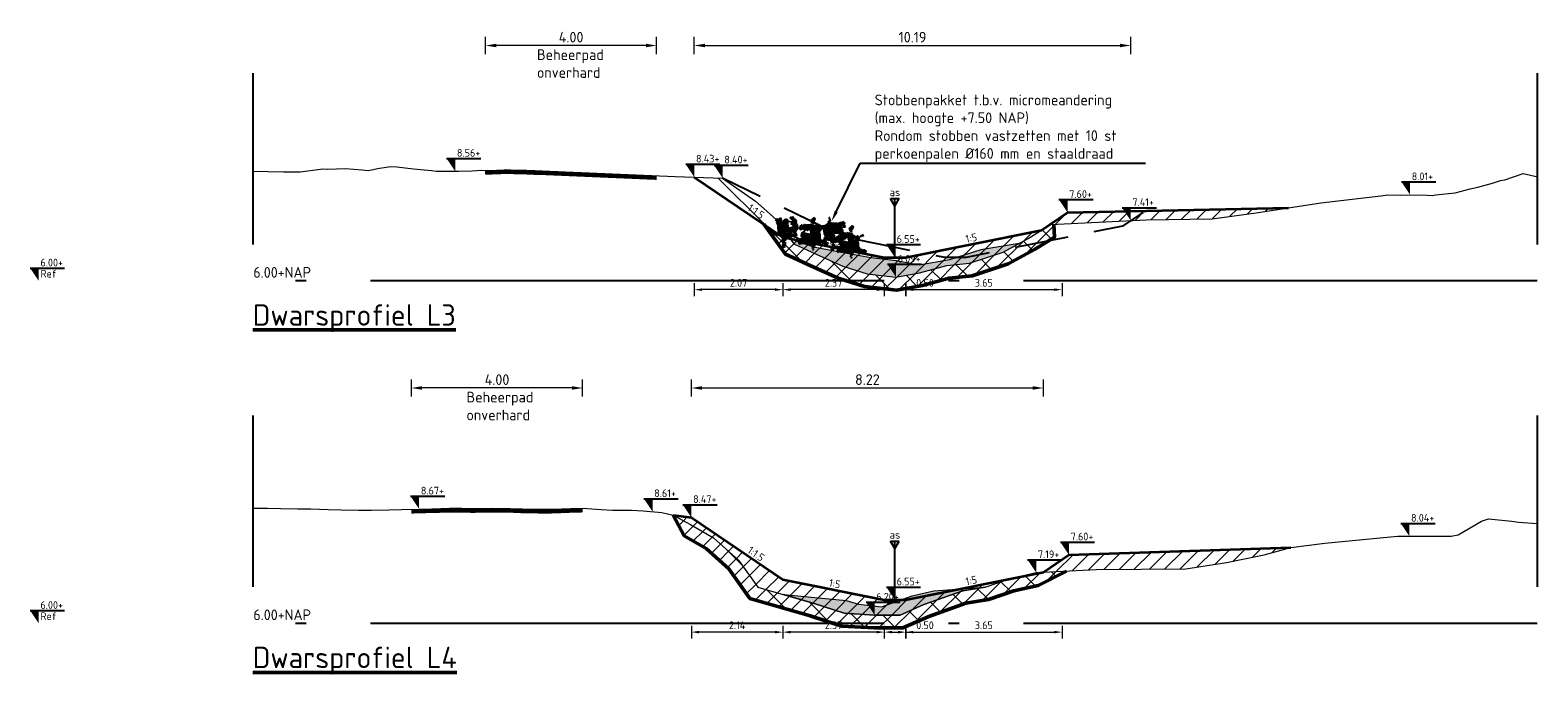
# Model space of a CAD drawing. Header units: metres. Extents: x 199581 to 207779, y 462378 to 466293.
# Tile 129 of 134: x 207393 to 207428, y 466060 to 466075. Entities that reach past the tile are written whole.
import ezdxf
from ezdxf import colors
from ezdxf.entities.mleader import LeaderData, LeaderLine
from ezdxf.enums import TextEntityAlignment as Align
from ezdxf.math import Vec2, Vec3

# ---------------------------------------------------------------- set-up
doc = ezdxf.new("R2010")
doc.units = ezdxf.units.M
for name, pattern in [('AL-NAP_LIJN', [15.25, 12, -1.5, 0.25, -1.5]), ('DASHED2', [0.375, 0.25, -0.125]), ('XX-AFBREEK', [7, 4, -1, 1, -1])]:
    doc.linetypes.add(name, pattern=pattern)
doc.layers.get('0').update_dxf_attribs({"lineweight": 25})
for name, color, linetype, lineweight in [('B-WE-GR-MAAIVELD-G-GRIJS', 253, 'GW-MAAIVELD', 13), ('N-WE-AM-AS-SD', 10, 'Continuous', 25), ('N-WE-GW-GROND_SLIB-GD', 40, 'Continuous', 18), ('N-WE-GW-GRONDWERKLIJN-G', 90, 'Continuous', 50), ('N-WE-GW-MAAIVELD-GD', 90, 'GW-MAAIVELD', 35), ('N-WE-GW-MAAIVELD-MICROMEANDERING-GD', 90, 'DASHED2', 25), ('N-WE-GW-ONTGRAVING-WERK-AD', 253, 'Continuous', 18), ('N-WE-GW-OPHOGING-WERK-AD', 82, 'Continuous', 18), ('X-XX-AL-AFBREEKLIJN-GD', 250, 'XX-AFBREEK', 25), ('X-XX-AL-M', 7, 'Continuous', 18), ('X-XX-AL-NAP-GD', 253, 'AL-NAP_LIJN', 25), ('X-XX-AL-PEILMAAT-BEST-SD', 251, 'Continuous', 25), ('X-XX-AL-PEILMAAT-SD', 7, 'Continuous', 25), ('X-XX-AL-REFERENTIE-T25', 7, 'Continuous', 25), ('X-XX-AL-T18', 10, 'Continuous', 18), ('X-XX-AL-T25', 7, 'Continuous', 25), ('X-XX-AL-T50', 7, 'Continuous', 50)]:
    doc.layers.add(name, color=color, linetype=linetype, lineweight=lineweight)
doc.layers.add('N-WA-OG-BEHEERPAD-AD', color=34, linetype='Continuous', lineweight=25, transparency=0.5)
doc.layers.add('N-WE-GW-GROND_SLIB-AD', color=40, linetype='Continuous', lineweight=18, transparency=0.4)
doc.layers.add('N-WE-GR-STOBBE-SD', color=7, linetype='Continuous', lineweight=25, true_color=0x8f461e)
doc.styles.add('NLCS-ISO', font='NLCS-ISO.ttf')
doc.styles.add('NLCS-ISO-M100-T18', font='NLCS-ISO.ttf', dxfattribs={"height": 0.18})
doc.styles.add('NLCS-ISO-M100-T25', font='NLCS-ISO.ttf', dxfattribs={"height": 0.25})
doc.styles.add('NLCS-ISO-M50-T18', font='isocpeur.ttf', dxfattribs={"height": 0.09})
doc.styles.add('NLCS-ISO-M50-T50', font='NLCS-ISO.ttf', dxfattribs={"height": 0.25})
doc.linetypes.add('GW-MAAIVELD', pattern='A,12,[40,NLCS.SHX,S=1,R=0,X=0,Y=-0.5],12', length=24)
doc.dimstyles.new('NLCS-M100-T18-PIJL_L2_H1', dxfattribs={"dimscale": 0.1, "dimtxt": 2.5, "dimasz": 1.8, "dimexe": 2, "dimexo": 2, "dimgap": 0.7, "dimtad": 1, "dimzin": 0, "dimdsep": 46, "dimtxsty": 'NLCS-ISO-M100-T18', "dimcen": 0, "dimdle": 2, "dimclrd": 256, "dimclre": 256, "dimclrt": 10, "dimadec": 1, "dimazin": 0, "dimtfac": 1, "dimtdec": 3, "dimtofl": 0, "dimtmove": 0, "dimatfit": 3, "dimfxl": 2, "dimfxlon": 1, "dimtfillclr": 256, "dimtolj": 1, "dimtzin": 0, "dimlwd": -1, "dimlwe": -1, "dimarcsym": 0})
doc.dimstyles.new('NLCS-M100-T25-PIJL_L2_H1', dxfattribs={"dimscale": 0.1, "dimtxt": 2.5, "dimasz": 2.5, "dimexe": 2, "dimexo": 2, "dimgap": 0.7, "dimtad": 1, "dimzin": 0, "dimdsep": 46, "dimtxsty": 'NLCS-ISO-M100-T25', "dimcen": 0, "dimdle": 2, "dimclrd": 256, "dimclre": 256, "dimclrt": 256, "dimadec": 1, "dimazin": 0, "dimtfac": 1, "dimtdec": 3, "dimtofl": 0, "dimtmove": 0, "dimatfit": 3, "dimfxl": 2, "dimfxlon": 1, "dimtfillclr": 256, "dimtolj": 1, "dimtzin": 0, "dimlwd": -1, "dimlwe": -1, "dimarcsym": 0})
doc.dimstyles.new('NLCS-M100-T25-PIJL_L2_H2', dxfattribs={"dimscale": 0.1, "dimtxt": 2.5, "dimasz": 2.5, "dimexe": 2, "dimexo": 2, "dimgap": 0.7, "dimtad": 1, "dimzin": 0, "dimdsep": 46, "dimtxsty": 'NLCS-ISO-M100-T25', "dimcen": 0, "dimdle": 2, "dimclrd": 256, "dimclre": 256, "dimclrt": 256, "dimazin": 0, "dimtfac": 1, "dimtdec": 3, "dimtofl": 0, "dimtmove": 0, "dimatfit": 3, "dimfxl": 2, "dimfxlon": 1, "dimtfillclr": 256, "dimtolj": 1, "dimtzin": 0, "dimlwd": -1, "dimlwe": -1, "dimarcsym": 0})
pattern_1 = [(45, (0, 0), (-0.1767766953, 0.1767766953), [])]
pattern_2 = [(135, (0, 0), (-0.3535533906, -0.3535533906), [])]

# ---------------------------------------------------------------- blocks, each defined once
blk = doc.blocks.new('SAL-PEILMAAT_INFRACAD_R01-SOD')
blk.add_line((-2, 3), (6, 3))
blk.add_solid([(-2, 3), (0, 3), (0, 0)])
at = {"style": 'NLCS-ISO'}
for tag, p in [('...', (0.4, 3.4)), ('REF', (0.4, 0.8))]:
    blk.add_attdef(tag, p, '', height=1.8, dxfattribs=at)
blk = doc.blocks.new('SAM-AS-D')
for p, q in [((0, 3), (-0.25, 3.433)), ((0.25, 3.433), (-0.25, 3.433)), ((0, 0), (0, 3.433)), ((0, 3), (0.25, 3.433))]:
    blk.add_line(p, q)
blk = doc.blocks.new('SAL-PEILMAAT_INFRACAD_H01-SOD')
blk.add_line((-2, 3), (6, 3))
blk.add_solid([(-2, 3), (0, 3), (0, 0)])
at = {"style": 'NLCS-ISO'}
blk.add_attdef('...', (0.4, 3.4), '', height=1.8, dxfattribs=at)
blk = doc.blocks.new('*D293')
at = {"layer": 'X-XX-AL-M', "transparency": 16777216}
for p, q in [((207403.598, 466074.89), (207403.598, 466075.29)), ((207407.594, 466074.89), (207407.594, 466075.29)), ((207407.344, 466075.09), (207403.848, 466075.09))]:
    blk.add_line(p, q, dxfattribs=at)
for points in [[(207403.848, 466075.132), (207403.848, 466075.049), (207403.598, 466075.09)], [(207407.344, 466075.132), (207407.344, 466075.049), (207407.594, 466075.09)]]:
    blk.add_solid(points, dxfattribs=at)
at = {"layer": 'X-XX-AL-M', "transparency": 16777216, "insert": (207405.596, 466075.285), "char_height": 0.25, "attachment_point": 5, "style": 'NLCS-ISO-M100-T25'}
blk.add_mtext('\\A1;4.00', dxfattribs=at)
blk = doc.blocks.new('*D294')
at = {"layer": 'X-XX-AL-M', "transparency": 16777216}
for p, q in [((207401.865, 466066.89), (207401.865, 466067.29)), ((207405.866, 466066.89), (207405.866, 466067.29)), ((207405.616, 466067.09), (207402.115, 466067.09))]:
    blk.add_line(p, q, dxfattribs=at)
for points in [[(207402.115, 466067.132), (207402.115, 466067.049), (207401.865, 466067.09)], [(207405.616, 466067.132), (207405.616, 466067.049), (207405.866, 466067.09)]]:
    blk.add_solid(points, dxfattribs=at)
at = {"layer": 'X-XX-AL-M', "transparency": 16777216, "insert": (207403.866, 466067.285), "char_height": 0.25, "attachment_point": 5, "style": 'NLCS-ISO-M100-T25'}
blk.add_mtext('\\A1;4.00', dxfattribs=at)
blk = doc.blocks.new('*D299')
at = {"layer": 'X-XX-AL-M', "transparency": 16777216}
for p, q in [((207408.474, 466074.89), (207408.474, 466075.29)), ((207418.668, 466074.89), (207418.668, 466075.29)), ((207408.724, 466075.09), (207418.418, 466075.09))]:
    blk.add_line(p, q, dxfattribs=at)
for points in [[(207408.724, 466075.132), (207408.724, 466075.049), (207408.474, 466075.09)], [(207418.418, 466075.132), (207418.418, 466075.049), (207418.668, 466075.09)]]:
    blk.add_solid(points, dxfattribs=at)
at = {"layer": 'X-XX-AL-M', "transparency": 16777216, "insert": (207413.571, 466075.285), "char_height": 0.25, "attachment_point": 5, "style": 'NLCS-ISO-M100-T25'}
blk.add_mtext('\\A1;10.19', dxfattribs=at)
blk = doc.blocks.new('*D300')
at = {"layer": 'X-XX-AL-M', "transparency": 16777216}
for p, q in [((207408.406, 466066.89), (207408.406, 466067.29)), ((207416.628, 466066.89), (207416.628, 466067.29)), ((207408.656, 466067.09), (207416.378, 466067.09))]:
    blk.add_line(p, q, dxfattribs=at)
for points in [[(207408.656, 466067.132), (207408.656, 466067.049), (207408.406, 466067.09)], [(207416.378, 466067.132), (207416.378, 466067.049), (207416.628, 466067.09)]]:
    blk.add_solid(points, dxfattribs=at)
at = {"layer": 'X-XX-AL-M', "transparency": 16777216, "insert": (207412.517, 466067.285), "char_height": 0.25, "attachment_point": 5, "style": 'NLCS-ISO-M100-T25'}
blk.add_mtext('\\A1;8.22', dxfattribs=at)
blk = doc.blocks.new('*D330')
at = {"layer": 'X-XX-AL-M', "transparency": 16777216}
for p, q in [((207412.911, 466069.537), (207412.911, 466069.237)), ((207413.091, 466069.387), (207413.235, 466069.387)), ((207413.415, 466069.537), (207413.415, 466069.237)), ((207413.415, 466069.387), (207414.131, 466069.387))]:
    blk.add_line(p, q, dxfattribs=at)
for points in [[(207413.091, 466069.417), (207413.091, 466069.357), (207412.911, 466069.387)], [(207413.235, 466069.417), (207413.235, 466069.357), (207413.415, 466069.387)]]:
    blk.add_solid(points, dxfattribs=at)
at = {"layer": 'X-XX-AL-M', "transparency": 16777216, "insert": (207413.863, 466069.547), "char_height": 0.18, "attachment_point": 5, "style": 'NLCS-ISO-M100-T18'}
blk.add_mtext('\\A1;0.50', dxfattribs=at)
blk = doc.blocks.new('*D332')
at = {"layer": 'X-XX-AL-M', "transparency": 16777216}
for p, q in [((207410.542, 466069.537), (207410.542, 466069.237)), ((207412.731, 466069.387), (207410.722, 466069.387)), ((207412.911, 466069.537), (207412.911, 466069.237))]:
    blk.add_line(p, q, dxfattribs=at)
for points in [[(207410.722, 466069.417), (207410.722, 466069.357), (207410.542, 466069.387)], [(207412.731, 466069.417), (207412.731, 466069.357), (207412.911, 466069.387)]]:
    blk.add_solid(points, dxfattribs=at)
at = {"layer": 'X-XX-AL-M', "transparency": 16777216, "insert": (207411.727, 466069.547), "char_height": 0.18, "attachment_point": 5, "style": 'NLCS-ISO-M100-T18'}
blk.add_mtext('\\A1;2.37', dxfattribs=at)
blk = doc.blocks.new('*D331')
at = {"layer": 'X-XX-AL-M', "transparency": 16777216}
for p, q in [((207413.411, 466069.537), (207413.411, 466069.237)), ((207413.591, 466069.387), (207416.884, 466069.387)), ((207417.064, 466069.537), (207417.064, 466069.237))]:
    blk.add_line(p, q, dxfattribs=at)
for points in [[(207413.591, 466069.417), (207413.591, 466069.357), (207413.411, 466069.387)], [(207416.884, 466069.417), (207416.884, 466069.357), (207417.064, 466069.387)]]:
    blk.add_solid(points, dxfattribs=at)
at = {"layer": 'X-XX-AL-M', "transparency": 16777216, "insert": (207415.237, 466069.547), "char_height": 0.18, "attachment_point": 5, "style": 'NLCS-ISO-M100-T18'}
blk.add_mtext('\\A1;3.65', dxfattribs=at)
blk = doc.blocks.new('*D333')
at = {"layer": 'X-XX-AL-M', "transparency": 16777216}
for p, q in [((207412.911, 466061.537), (207412.911, 466061.237)), ((207413.415, 466061.537), (207413.415, 466061.237)), ((207413.091, 466061.387), (207413.235, 466061.387)), ((207413.415, 466061.387), (207414.131, 466061.387))]:
    blk.add_line(p, q, dxfattribs=at)
for points in [[(207413.091, 466061.417), (207413.091, 466061.357), (207412.911, 466061.387)], [(207413.235, 466061.417), (207413.235, 466061.357), (207413.415, 466061.387)]]:
    blk.add_solid(points, dxfattribs=at)
at = {"layer": 'X-XX-AL-M', "transparency": 16777216, "insert": (207413.863, 466061.547), "char_height": 0.18, "attachment_point": 5, "style": 'NLCS-ISO-M100-T18'}
blk.add_mtext('\\A1;0.50', dxfattribs=at)
blk = doc.blocks.new('*D335')
at = {"layer": 'X-XX-AL-M', "transparency": 16777216}
for p, q in [((207410.542, 466061.537), (207410.542, 466061.237)), ((207412.911, 466061.537), (207412.911, 466061.237)), ((207412.731, 466061.387), (207410.722, 466061.387))]:
    blk.add_line(p, q, dxfattribs=at)
for points in [[(207410.722, 466061.417), (207410.722, 466061.357), (207410.542, 466061.387)], [(207412.731, 466061.417), (207412.731, 466061.357), (207412.911, 466061.387)]]:
    blk.add_solid(points, dxfattribs=at)
at = {"layer": 'X-XX-AL-M', "transparency": 16777216, "insert": (207411.727, 466061.547), "char_height": 0.18, "attachment_point": 5, "style": 'NLCS-ISO-M100-T18'}
blk.add_mtext('\\A1;2.37', dxfattribs=at)
blk = doc.blocks.new('*D334')
at = {"layer": 'X-XX-AL-M', "transparency": 16777216}
for p, q in [((207413.411, 466061.537), (207413.411, 466061.237)), ((207417.064, 466061.537), (207417.064, 466061.237)), ((207413.591, 466061.387), (207416.884, 466061.387))]:
    blk.add_line(p, q, dxfattribs=at)
for points in [[(207413.591, 466061.417), (207413.591, 466061.357), (207413.411, 466061.387)], [(207416.884, 466061.417), (207416.884, 466061.357), (207417.064, 466061.387)]]:
    blk.add_solid(points, dxfattribs=at)
at = {"layer": 'X-XX-AL-M', "transparency": 16777216, "insert": (207415.237, 466061.547), "char_height": 0.18, "attachment_point": 5, "style": 'NLCS-ISO-M100-T18'}
blk.add_mtext('\\A1;3.65', dxfattribs=at)
blk = doc.blocks.new('*D365')
at = {"layer": 'X-XX-AL-M', "transparency": 16777216}
for p, q in [((207408.406, 466061.537), (207408.406, 466061.237)), ((207410.542, 466061.537), (207410.542, 466061.237)), ((207410.362, 466061.387), (207408.586, 466061.387))]:
    blk.add_line(p, q, dxfattribs=at)
for points in [[(207408.586, 466061.417), (207408.586, 466061.357), (207408.406, 466061.387)], [(207410.362, 466061.417), (207410.362, 466061.357), (207410.542, 466061.387)]]:
    blk.add_solid(points, dxfattribs=at)
at = {"layer": 'X-XX-AL-M', "transparency": 16777216, "insert": (207409.474, 466061.547), "char_height": 0.18, "attachment_point": 5, "style": 'NLCS-ISO-M100-T18'}
blk.add_mtext('\\A1;2.14', dxfattribs=at)
blk = doc.blocks.new('*D366')
at = {"layer": 'X-XX-AL-M', "transparency": 16777216}
for p, q in [((207408.474, 466069.537), (207408.474, 466069.237)), ((207410.362, 466069.387), (207408.654, 466069.387)), ((207410.542, 466069.537), (207410.542, 466069.237))]:
    blk.add_line(p, q, dxfattribs=at)
for points in [[(207408.654, 466069.417), (207408.654, 466069.357), (207408.474, 466069.387)], [(207410.362, 466069.417), (207410.362, 466069.357), (207410.542, 466069.387)]]:
    blk.add_solid(points, dxfattribs=at)
at = {"layer": 'X-XX-AL-M', "transparency": 16777216, "insert": (207409.508, 466069.547), "char_height": 0.18, "attachment_point": 5, "style": 'NLCS-ISO-M100-T18'}
blk.add_mtext('\\A1;2.07', dxfattribs=at)
blk = doc.blocks.new('stobbe')
at = {"flags": 128}
for points in [[(-0.2, 2.06), (0, 1.88), (-0.07, 1.87), (-0.06, 1.81), (-0.03, 1.75), (-0.02, 1.67), (0.05, 1.62), (0.06, 1.51), (-0.12, 1.53), (-0.23, 1.66), (-0.31, 1.81), (-0.36, 1.93), (-0.31, 1.95), (-0.3, 2), (-0.2, 2.01), (-0.22, 2.06), (-0.2, 2.06)], [(0.03, 1.76), (0.13, 1.73), (0.15, 1.68)], [(-1.57, 0.92), (-1.52, 0.88), (-1.41, 0.9), (-1.36, 0.84), (-1.26, 0.82)], [(-1.54, 1.01), (-1.43, 0.96), (-1.41, 0.95), (-1.22, 0.89)], [(-1.2, 0.86), (-1.16, 0.83), (-1.18, 0.8), (-1.22, 0.84), (-1.2, 0.86)], [(-1, 0.75), (-1.02, 0.68), (-0.9, 0.73)], [(-0.98, 0.6), (-0.98, 0.55), (-0.95, 0.52), (-0.84, 0.54), (-0.82, 0.6)], [(-0.85, 0.87), (-0.8, 0.8), (-0.83, 0.75), (-0.9, 0.81), (-0.92, 0.83), (-0.86, 0.88), (-0.85, 0.87)], [(-0.79, 0.21), (-0.81, 0.03), (-0.84, -0.15), (-0.9, -0.32), (-0.9, -0.48), (-0.89, -0.52), (-0.68, -0.87), (-0.51, -0.97), (-0.28, -0.94), (-0.08, -0.87), (0.11, -0.78), (0.3, -0.7), (0.5, -0.64), (0.7, -0.61), (0.91, -0.63), (1.14, -0.7), (1.31, -0.81), (1.46, -0.94), (1.57, -1.01)], [(-0.81, 0.69), (-0.79, 0.63), (-0.27, 0.7), (-0.3, 0.64), (-0.38, 0.58), (-0.37, 0.54), (-0.25, 0.56)], [(-0.59, 0.52), (-0.76, 0.43), (-0.78, 0.33), (-0.78, 0.27), (-0.68, 0.31), (-0.57, 0.44), (-0.53, 0.47)], [(-0.57, 0.84), (-0.74, 0.81)], [(0.08, 0.56), (-0.13, 0.45), (-0.29, 0.38), (-0.45, 0.31), (-0.6, 0.21), (-0.7, 0.06), (-0.71, -0.11), (-0.64, -0.07), (-0.51, 0.05), (-0.38, 0.19), (-0.22, 0.27), (-0.04, 0.33), (0.12, 0.41), (0.16, 0.43), (0.21, 0.56)], [(0.12, 0.17), (-0.54, -0.18), (-0.54, -0.29), (-0.47, -0.39), (-0.31, -0.47), (-0.18, -0.5), (-0.15, -0.46), (0.34, -0.22)], [(-0.53, 0.86), (-0.4, 0.86)], [(0.1, 0.3), (-0.46, 0.03)], [(-0.22, 1.12), (-0.24, 0.99), (-0.33, 0.88), (-0.32, 0.84), (-0.16, 0.85), (-0.1, 0.92), (-0.1, 1.04), (-0.12, 1.1)], [(-0.03, 1.26), (0.02, 1.21), (0.1, 1.07), (0.12, 0.93), (0.08, 0.79), (0.03, 0.74), (-0.12, 0.74), (-0.22, 0.67), (-0.22, 0.6), (0.14, 0.6), (0.21, 0.63), (0.29, 0.73), (0.24, 1.16)], [(-0.17, 1.23), (-0.18, 1.19), (-0.16, 1.15), (-0.12, 1.16)], [(-0.16, 1.46), (-0.15, 1.4), (-0.07, 1.45), (-0.05, 1.46)], [(0.16, 0.02), (-0.07, -0.09), (-0.1, -0.13)], [(-0.07, 1.26), (-0.07, 1.25), (-0.08, 1.23), (-0.02, 1.06), (-0.02, 0.91), (-0.07, 0.79)], [(0.15, 1.16), (0.14, 1.11), (0.12, 1.06), (0.14, 1.05), (0.19, 1.03), (0.2, 1.04)], [(0.15, 1.04), (0.19, 1.02), (0.27, 0.98), (0.4, 0.82), (0.5, 0.65), (0.55, 0.58), (0.6, 0.61), (0.62, 0.63), (0.43, 1.04), (0.55, 0.96), (0.67, 0.82), (0.74, 0.74), (0.8, 0.78)], [(0.16, 0.36), (0.17, 0.21), (0.22, 0.03), (0.32, -0.12), (0.44, -0.2), (0.62, -0.26), (0.76, -0.31), (0.97, -0.36), (1.18, -0.4), (1.39, -0.43), (1.58, -0.42), (1.64, -0.42)], [(0.21, 1.29), (0.19, 1.25), (0.2, 1.22), (0.25, 1.25)], [(0.23, 0.11), (0.96, 0.26), (1.03, 0.17), (1.04, 0.05), (0.96, -0.11), (0.88, -0.22), (0.83, -0.2), (0.71, -0.23)], [(0.24, 1.24), (0.39, 1.17), (0.5, 1.18), (0.61, 1.17)], [(0.29, -0.03), (0.54, 0.04), (0.59, 0.02)], [(0.35, 1.14), (0.36, 1.07), (0.42, 1.09), (0.43, 1.12)], [(0.69, 1.29), (0.62, 0.98), (0.64, 0.97), (0.7, 1.01), (0.74, 1.16)], [(0.69, 0.1), (0.64, 0), (0.78, -0.07), (0.84, -0.01), (0.86, 0.08), (0.83, 0.13), (0.75, 0.12)], [(0.84, 1.28), (0.82, 1.28), (0.78, 1.2), (0.75, 0.92), (0.81, 0.89), (0.85, 0.89), (0.94, 0.99)], [(0.88, 1.26), (0.98, 1.14)], [(1.01, 0.87), (0.99, 0.84), (0.91, 0.86)], [(1.04, 1.09), (0.98, 1.05), (0.97, 1.09), (1.04, 1.1), (1.04, 1.09)], [(1.17, 1.05), (1.15, 1.04), (1.09, 0.95), (1.09, 0.9), (1.05, 0.81), (1.09, 0.78)], [(1.08, 0.36), (1.25, 0.19), (1.25, 0.12), (1.26, -0.06), (1.2, -0.16), (1.13, -0.18), (1.13, -0.06), (1.13, 0.1), (1.08, 0.17)], [(1.28, 1.02), (1.25, 1.02), (1.13, 0.78), (1.16, 0.73), (1.2, 0.71)], [(1.39, 0.98), (1.35, 0.98), (1.34, 0.97), (1.27, 0.72), (1.28, 0.69), (1.32, 0.66), (1.38, 0.73), (1.41, 0.82)], [(-1.8, -0.8), (-1.82, -0.94), (-1.79, -1.03), (-1.67, -1.02)], [(-1.59, -0.73), (-1.65, -0.75), (-1.69, -0.8), (-1.63, -0.99), (-1.54, -0.98)], [(-1.46, -0.69), (-1.52, -0.73), (-1.53, -0.83), (-1.5, -0.95), (-1.39, -0.96)], [(-1.28, -0.63), (-1.36, -0.68), (-1.33, -0.93), (-1.2, -0.91), (-1.2, -0.68)], [(-1.11, -0.59), (-1.06, -0.85), (-1.02, -0.88), (-0.85, -0.86), (-0.85, -0.8)], [(-0.98, -0.44), (-1.05, -0.55), (-0.98, -0.78), (-0.96, -0.82), (-0.89, -0.78), (-0.87, -0.74), (-0.91, -0.57)], [(-0.74, -0.48), (-0.71, -0.6), (-0.61, -0.73), (-0.49, -0.81), (-0.38, -0.85), (-0.2, -0.78), (-0.02, -0.7), (0.16, -0.61), (0.34, -0.54), (0.52, -0.48), (0.7, -0.46), (0.9, -0.48), (1.09, -0.55), (1.26, -0.65), (1.39, -0.71), (1.45, -0.68), (1.46, -0.59), (1.33, -0.48)], [(-0.7, -0.18), (-0.72, -0.42), (-0.68, -0.47), (-0.57, -0.61), (-0.46, -0.65), (-0.4, -0.63), (-0.47, -0.54), (-0.58, -0.41), (-0.58, -0.33)], [(-0.53, -0.05), (-0.57, -0.15), (-0.61, -0.15)], [(-0.43, -1.04), (-0.33, -1.09), (-0.07, -1.06), (-0.06, -1.09), (-0.13, -1.15), (-0.25, -1.17), (-0.28, -1.2), (-0.25, -1.28), (-0.05, -1.26)], [(-0.22, -0.14), (-0.12, -0.18), (-0.2, -0.32), (-0.28, -0.32), (-0.35, -0.25), (-0.35, -0.2), (-0.29, -0.16)], [(0.34, -0.39), (-0.33, -0.61)], [(-0.22, -1.35), (-0.2, -1.37), (-0.06, -1.35)], [(-0.14, -1.54), (-0.12, -1.69), (-0.08, -1.73), (-0.05, -1.73)], [(0.25, -0.13), (-0.07, -0.2)], [(0.38, -0.75), (0.19, -0.83), (0.03, -0.92), (-0.06, -1.03), (0.03, -1.07)], [(-0.02, -1.28), (-0.05, -1.4), (-0.02, -1.58)], [(0.49, -0.88), (0.32, -0.93), (0.14, -1), (0.09, -1.08), (0.1, -1.1), (0.7, -0.95)], [(0.44, -0.27), (0.39, -0.35), (0.4, -0.37), (0.62, -0.32)], [(0.42, -0.74), (0.65, -0.73), (0.86, -0.78), (1.07, -0.85), (1.27, -0.95), (1.52, -1.06)], [(0.43, -0.14), (0.61, -0.05)], [(0.53, -0.87), (1.24, -1)], [(0.9, -0.27), (1.07, -0.2)], [(1.47, -0.76), (1.5, -0.8), (1.59, -0.91), (1.6, -0.93)], [(1.48, -0.48), (1.5, -0.56), (1.57, -0.56), (1.57, -0.48)]]:
    blk.add_lwpolyline(points, dxfattribs=at)
for start, end in [(116.554, 190.873), (80.8143, 98.1415), (343.9042, 61.9621), (196.8348, 241.5594), (249.8979, 269.7843), (275.699, 299.9358), (306.0794, 336.9256)]:
    blk.add_arc((0.08, -0.04), 0.999, start, end)

msp = doc.modelspace()

# ---------------------------------------------------------------- hatches: boundary and pattern name
at = {"layer": 'N-WE-GW-GROND_SLIB-AD'}
h = msp.add_hatch(color=256, dxfattribs=at)
h.dxf.hatch_style = 1
h.paths.add_polyline_path([(207413.201, 466070.063), (207412.597, 466070.134), (207411.911, 466070.258), (207411.296, 466070.372), (207410.719, 466070.565), (207410.799, 466070.455), (207411.321, 466070.219), (207411.941, 466069.934), (207412.51, 466069.758), (207413.185, 466069.679), (207413.736, 466069.778), (207414.372, 466069.954), (207414.903, 466070.007), (207415.686, 466070.264), (207416.061, 466070.468), (207415.168, 466070.316), (207414.433, 466070.08), (207413.728, 466069.961)])
h = msp.add_hatch(color=256, dxfattribs=at)
h.dxf.hatch_style = 1
h.paths.add_polyline_path([(207410.563, 466062.267), (207412.025, 466062.127), (207412.307, 466062.04), (207412.845, 466061.978), (207413.561, 466062.236), (207414.073, 466062.352), (207415.272, 466062.438), (207414.743, 466062.353), (207413.838, 466062.034), (207413.284, 466061.785), (207412.685, 466061.785), (207411.975, 466061.826), (207411.272, 466062.058)])
at = {"layer": 'N-WE-GW-ONTGRAVING-WERK-AD'}
h = msp.add_hatch(dxfattribs=at)
h.set_pattern_fill('AGW-WERK_ONTGRAVEN-SO', color=256, scale=0.1, pattern_type=2)
h.set_pattern_definition(pattern_2)
h.paths.add_polyline_path([(207409.135, 466071.995), (207408.474, 466072.017), (207410.542, 466070.615), (207410.707, 466070.582), (207410.387, 466071.027), (207409.901, 466071.455)])
h = msp.add_hatch(dxfattribs=at)
h.set_pattern_fill('AGW-WERK_ONTGRAVEN-SO', color=256, scale=0.1, pattern_type=2)
h.set_pattern_definition(pattern_2)
h.paths.add_polyline_path([(207411.321, 466070.219), (207410.799, 466070.455), (207410.707, 466070.582), (207410.542, 466070.615), (207410.095, 466070.918), (207410.602, 466070.214), (207411.196, 466069.946), (207411.833, 466069.653), (207412.447, 466069.463), (207413.194, 466069.376), (207413.802, 466069.485), (207414.427, 466069.658), (207414.965, 466069.711), (207415.805, 466069.987), (207416.423, 466070.322), (207416.886, 466070.612), (207416.872, 466070.912), (207416.794, 466070.908), (207416.272, 466070.582), (207415.686, 466070.264), (207414.903, 466070.007), (207414.372, 466069.954), (207413.736, 466069.778), (207413.185, 466069.679), (207412.51, 466069.758), (207411.941, 466069.934)])
h = msp.add_hatch(dxfattribs=at)
h.set_pattern_fill('AGW-WERK_ONTGRAVEN-SO', color=256, scale=0.1, pattern_type=2)
h.set_pattern_definition(pattern_2)
h.paths.add_polyline_path([(207413.95, 466061.755), (207414.818, 466062.061), (207415.345, 466062.146), (207415.941, 466062.348), (207416.503, 466062.478), (207417.167, 466062.812), (207416.628, 466062.785), (207415.813, 466062.621), (207415.272, 466062.438), (207414.743, 466062.353), (207413.838, 466062.034), (207413.284, 466061.785), (207412.685, 466061.785), (207411.975, 466061.826), (207411.272, 466062.058), (207409.958, 466062.435), (207409.504, 466063.068), (207408.925, 466063.587), (207408.387, 466063.9), (207407.982, 466064.117), (207408.241, 466063.638), (207408.748, 466063.343), (207409.28, 466062.867), (207409.775, 466062.176), (207411.184, 466061.771), (207411.919, 466061.529), (207412.677, 466061.485), (207413.349, 466061.485)])
at = {"layer": 'N-WE-GW-OPHOGING-WERK-AD'}
h = msp.add_hatch(dxfattribs=at)
h.set_pattern_fill('AGW-WERK_AANVULLEN-SO', color=256, scale=0.05, pattern_type=2)
h.set_pattern_definition(pattern_1)
h.paths.add_polyline_path([(207421.601, 466071.183), (207422.355, 466071.301), (207417.193, 466071.19), (207416.582, 466070.775), (207416.794, 466070.908), (207419.037, 466071.018), (207420.571, 466071.045)])
h = msp.add_hatch(dxfattribs=at)
h.set_pattern_fill('AGW-WERK_AANVULLEN-SO', color=256, scale=0.05, pattern_type=2)
h.set_pattern_definition(pattern_1)
h.paths.add_polyline_path([(207414.965, 466069.711), (207415.805, 466069.987), (207416.423, 466070.322), (207416.886, 466070.612), (207416.872, 466070.912), (207416.794, 466070.908), (207416.272, 466070.582), (207415.686, 466070.264), (207414.903, 466070.007), (207414.372, 466069.954), (207413.736, 466069.778), (207413.185, 466069.679), (207412.51, 466069.758), (207411.941, 466069.934), (207411.321, 466070.219), (207410.799, 466070.455), (207410.707, 466070.582), (207410.542, 466070.615), (207410.095, 466070.918), (207410.602, 466070.214), (207411.196, 466069.946), (207411.833, 466069.653), (207412.447, 466069.463), (207413.194, 466069.376), (207413.802, 466069.485), (207414.427, 466069.658)])
h = msp.add_hatch(dxfattribs=at)
h.set_pattern_fill('AGW-WERK_AANVULLEN-SO', color=256, scale=0.05, pattern_type=2)
h.set_pattern_definition(pattern_1)
h.paths.add_polyline_path([(207415.686, 466070.264), (207416.272, 466070.582), (207416.582, 466070.775), (207413.411, 466070.14), (207412.911, 466070.14), (207410.707, 466070.582), (207410.799, 466070.455), (207411.321, 466070.219), (207411.941, 466069.934), (207412.51, 466069.758), (207413.185, 466069.679), (207413.736, 466069.778), (207414.372, 466069.954), (207414.903, 466070.007)])
h = msp.add_hatch(dxfattribs=at)
h.set_pattern_fill('AGW-WERK_AANVULLEN-SO', color=256, scale=0.05, pattern_type=2)
h.set_pattern_definition(pattern_1)
h.paths.add_polyline_path([(207410.542, 466062.615), (207408.406, 466064.064), (207407.982, 466064.117), (207408.387, 466063.9), (207408.925, 466063.587), (207409.504, 466063.068), (207409.958, 466062.435), (207411.272, 466062.058), (207411.975, 466061.826), (207412.685, 466061.785), (207413.284, 466061.785), (207413.838, 466062.034), (207414.743, 466062.353), (207415.272, 466062.438), (207415.813, 466062.621), (207413.411, 466062.14), (207412.911, 466062.14)])
h = msp.add_hatch(dxfattribs=at)
h.set_pattern_fill('AGW-WERK_AANVULLEN-SO', color=256, scale=0.05, pattern_type=2)
h.set_pattern_definition(pattern_1)
h.paths.add_polyline_path([(207413.95, 466061.755), (207414.818, 466062.061), (207415.345, 466062.146), (207415.941, 466062.348), (207416.503, 466062.478), (207417.167, 466062.812), (207416.628, 466062.785), (207415.813, 466062.621), (207415.272, 466062.438), (207414.743, 466062.353), (207413.838, 466062.034), (207413.284, 466061.785), (207412.685, 466061.785), (207411.975, 466061.826), (207411.272, 466062.058), (207409.958, 466062.435), (207409.504, 466063.068), (207408.925, 466063.587), (207408.387, 466063.9), (207407.982, 466064.117), (207408.241, 466063.638), (207408.748, 466063.343), (207409.28, 466062.867), (207409.775, 466062.176), (207411.184, 466061.771), (207411.919, 466061.529), (207412.677, 466061.485), (207413.349, 466061.485)])
h = msp.add_hatch(dxfattribs=at)
h.set_pattern_fill('AGW-WERK_AANVULLEN-SO', color=256, scale=0.05, pattern_type=2)
h.set_pattern_definition(pattern_1)
h.paths.add_polyline_path([(207421.787, 466063.191), (207422.412, 466063.366), (207417.226, 466063.19), (207416.628, 466062.785), (207417.872, 466062.848), (207419.953, 466062.866), (207420.908, 466063.011)])

# ---------------------------------------------------------------- linework, layer by layer
at = {"layer": 'B-WE-GR-MAAIVELD-G-GRIJS', "flags": 128}
for points in [[(207398.161, 466072.155), (207398.88, 466072.14), (207399.268, 466072.139), (207399.744, 466072.199), (207399.797, 466072.207), (207399.905, 466072.198), (207400.326, 466072.22), (207400.714, 466072.188), (207400.855, 466072.173), (207401.121, 466072.223), (207401.384, 466072.265), (207401.523, 466072.26), (207401.913, 466072.21), (207402.332, 466072.17), (207402.442, 466072.153), (207402.65, 466072.154), (207402.889, 466072.152), (207402.971, 466072.155), (207403.282, 466072.165), (207403.5, 466072.182), (207403.675, 466072.174), (207404.029, 466072.188), (207404.068, 466072.191), (207404.18, 466072.187), (207404.558, 466072.177), (207404.759, 466072.168), (207404.923, 466072.165), (207408.031, 466072.033), (207409.135, 466071.995), (207409.901, 466071.455), (207410.387, 466071.027), (207410.799, 466070.455), (207411.321, 466070.219), (207411.941, 466069.934), (207412.51, 466069.758), (207413.185, 466069.679), (207413.736, 466069.778), (207414.372, 466069.954), (207414.903, 466070.007), (207415.686, 466070.264), (207416.272, 466070.582), (207416.794, 466070.908), (207419.037, 466071.018), (207420.571, 466071.045), (207421.601, 466071.183), (207423.109, 466071.419), (207424.509, 466071.579), (207424.663, 466071.606), (207424.98, 466071.598), (207425.192, 466071.604), (207425.593, 466071.596), (207425.721, 466071.589), (207425.789, 466071.599), (207426.25, 466071.65), (207426.598, 466071.742), (207426.779, 466071.779), (207427.122, 466071.878), (207427.308, 466071.94), (207427.407, 466071.95), (207427.837, 466072.102), (207428.178, 466072.023)], [(207398.161, 466064.285), (207398.502, 466064.286), (207398.814, 466064.276), (207399.211, 466064.267), (207399.519, 466064.268), (207399.92, 466064.253), (207400.224, 466064.245), (207400.629, 466064.236), (207400.93, 466064.236), (207401.338, 466064.243), (207401.635, 466064.249), (207402.047, 466064.262), (207402.34, 466064.269), (207402.756, 466064.279), (207403.045, 466064.281), (207403.254, 466064.273), (207403.465, 466064.274), (207403.608, 466064.276), (207403.75, 466064.279), (207404.174, 466064.277), (207404.456, 466064.264), (207404.883, 466064.257), (207405.161, 466064.258), (207405.592, 466064.275), (207405.866, 466064.282), (207406.301, 466064.251), (207406.571, 466064.237), (207407.01, 466064.232), (207407.276, 466064.222), (207407.719, 466064.179), (207407.982, 466064.117), (207408.387, 466063.9), (207408.925, 466063.587), (207409.504, 466063.068), (207409.958, 466062.435), (207411.272, 466062.058), (207411.975, 466061.826), (207412.685, 466061.785), (207413.284, 466061.785), (207413.838, 466062.034), (207414.743, 466062.353), (207415.272, 466062.438), (207415.859, 466062.637), (207416.461, 466062.776), (207417.872, 466062.848), (207419.953, 466062.866), (207420.908, 466063.011), (207421.787, 466063.191), (207422.412, 466063.366), (207423.203, 466063.464), (207424.736, 466063.616), (207424.906, 466063.627), (207425.445, 466063.627), (207425.611, 466063.626), (207426.154, 466063.627), (207426.317, 466063.66), (207426.863, 466063.977), (207427.022, 466064.037), (207427.572, 466063.979), (207427.727, 466063.953), (207428.161, 466063.922)]]:
    msp.add_lwpolyline(points, dxfattribs=at)
at = {"layer": 'N-WA-OG-BEHEERPAD-AD', "const_width": 0.1, "flags": 128}
for points in [[(207403.585, 466072.128), (207403.675, 466072.124), (207404.032, 466072.138), (207404.069, 466072.141), (207404.178, 466072.137), (207404.557, 466072.127), (207404.757, 466072.118), (207404.922, 466072.115), (207407.594, 466072.001)], [(207401.867, 466064.206), (207402.048, 466064.212), (207402.341, 466064.219), (207402.757, 466064.229), (207403.044, 466064.231), (207403.254, 466064.223), (207403.466, 466064.224), (207403.609, 466064.226), (207403.751, 466064.229), (207404.173, 466064.227), (207404.454, 466064.214), (207404.883, 466064.207), (207405.162, 466064.208), (207405.594, 466064.225), (207405.865, 466064.232)]]:
    msp.add_lwpolyline(points, dxfattribs=at)
at = {"layer": 'N-WE-GW-GROND_SLIB-GD'}
msp.add_lwpolyline([(207413.201, 466070.063), (207412.597, 466070.134), (207411.911, 466070.258), (207411.296, 466070.372), (207410.719, 466070.565), (207410.799, 466070.455), (207411.321, 466070.219), (207411.941, 466069.934), (207412.51, 466069.758), (207413.185, 466069.679), (207413.736, 466069.778), (207414.372, 466069.954), (207414.903, 466070.007), (207415.686, 466070.264), (207416.061, 466070.468), (207415.168, 466070.316), (207414.433, 466070.08), (207413.728, 466069.961), (207413.201, 466070.063)], close=True, dxfattribs=at)
at = {"layer": 'N-WE-GW-GROND_SLIB-GD', "flags": 128}
msp.add_lwpolyline([(207410.563, 466062.267), (207412.025, 466062.127), (207412.307, 466062.04), (207412.845, 466061.978), (207413.561, 466062.236), (207414.073, 466062.352), (207415.272, 466062.438), (207414.743, 466062.353), (207413.838, 466062.034), (207413.284, 466061.785), (207412.685, 466061.785), (207411.975, 466061.826), (207411.272, 466062.058)], close=True, dxfattribs=at)
at = {"layer": 'N-WE-GW-GRONDWERKLIJN-G', "flags": 128}
for points in [[(207410.095, 466070.918), (207410.602, 466070.214), (207411.196, 466069.946), (207411.833, 466069.653), (207412.447, 466069.463), (207413.194, 466069.376), (207413.802, 466069.485), (207414.427, 466069.658), (207414.965, 466069.711), (207415.805, 466069.987), (207416.423, 466070.322), (207416.886, 466070.612), (207416.872, 466070.912)], [(207407.982, 466064.117), (207408.241, 466063.638), (207408.748, 466063.343), (207409.28, 466062.867), (207409.775, 466062.176), (207411.184, 466061.771), (207411.919, 466061.529), (207412.677, 466061.485), (207413.349, 466061.485), (207413.95, 466061.755), (207414.818, 466062.061), (207415.345, 466062.146), (207415.941, 466062.348), (207416.503, 466062.478), (207417.167, 466062.812)]]:
    msp.add_lwpolyline(points, dxfattribs=at)
at = {"layer": 'N-WE-GW-MAAIVELD-GD', "flags": 128}
for points in [[(207408.474, 466072.017), (207410.542, 466070.615)], [(207416.582, 466070.775), (207417.193, 466071.19), (207422.355, 466071.301)], [(207410.542, 466070.615), (207412.911, 466070.14), (207413.411, 466070.14), (207416.582, 466070.775)], [(207407.982, 466064.117), (207408.406, 466064.064), (207410.542, 466062.615)], [(207416.628, 466062.785), (207417.226, 466063.19), (207422.412, 466063.366)], [(207410.542, 466062.615), (207412.911, 466062.14), (207413.411, 466062.14), (207416.628, 466062.785)]]:
    msp.add_lwpolyline(points, dxfattribs=at)
at = {"layer": 'N-WE-GW-MAAIVELD-MICROMEANDERING-GD', "ltscale": 5, "flags": 128}
msp.add_lwpolyline([(207418.949, 466071.19), (207418.479, 466070.872), (207414.826, 466070.14), (207414.326, 466070.14), (207411.958, 466070.615), (207409.135, 466071.995)], dxfattribs=at)
at = {"layer": 'X-XX-AL-AFBREEKLIJN-GD', "flags": 128}
for points in [[(207398.161, 466074.444), (207398.161, 466070.444)], [(207428.161, 466074.444), (207428.161, 466070.444)], [(207398.161, 466066.444), (207398.161, 466062.444)], [(207428.161, 466066.444), (207428.161, 466062.444)]]:
    msp.add_lwpolyline(points, dxfattribs=at)
at = {"layer": 'X-XX-AL-NAP-GD', "flags": 128}
for points in [[(207428.161, 466069.59), (207398.161, 466069.59)], [(207428.161, 466061.59), (207398.161, 466061.59)]]:
    msp.add_lwpolyline(points, dxfattribs=at)

# ---------------------------------------------------------------- block references
at = {"layer": 'N-WE-AM-AS-SD', "xscale": -0.4, "yscale": 0.4, "zscale": 2}
for p in [(207413.161, 466070.14), (207413.161, 466062.14)]:
    msp.add_blockref('SAM-AS-D', p, dxfattribs=at)
at = {"layer": 'N-WE-GR-STOBBE-SD', "yscale": 0.2, "zscale": 0.2}
for p, xscale, rotation in [((207410.657, 466070.777), -0.2000000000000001, 285.1135532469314), ((207411.695, 466070.731), -0.2, 187.2435739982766)]:
    msp.add_blockref('stobbe', p, dxfattribs=dict(at, xscale=xscale, rotation=rotation))
at = {"layer": 'N-WE-GR-STOBBE-SD', "xscale": -0.2, "yscale": 0.2, "zscale": 0.2}
for p in [(207411.225, 466070.656), (207412.118, 466070.465)]:
    msp.add_blockref('stobbe', p, dxfattribs=at)
at = {"layer": 'X-XX-AL-PEILMAAT-BEST-SD', "xscale": 0.1, "yscale": 0.1, "zscale": 0.1}
for p, values in [((207402.889, 466072.152), {'...': '8.56+'}), ((207409.135, 466071.995), {'...': '8.40+'}), ((207425.192, 466071.604), {'...': '8.01+'}), ((207418.668, 466071), {'...': '7.41+'}), ((207413.185, 466069.679), {'...': '6.09+'}), ((207402.047, 466064.262), {'...': '8.67+'}), ((207407.498, 466064.201), {'...': '8.61+'}), ((207425.176, 466063.627), {'...': '8.04+'}), ((207416.461, 466062.776), {'...': '7.19+'}), ((207412.685, 466061.785), {'...': '6.20+'})]:
    msp.add_blockref('SAL-PEILMAAT_INFRACAD_H01-SOD', p, dxfattribs=at).add_auto_attribs(values)
at = {"layer": 'X-XX-AL-PEILMAAT-SD', "xscale": 0.1, "yscale": 0.1, "zscale": 0.1}
for name, p, values in [('SAL-PEILMAAT_INFRACAD_H01-SOD', (207408.474, 466072.017), {'...': '8.43+'}), ('SAL-PEILMAAT_INFRACAD_H01-SOD', (207417.193, 466071.19), {'...': '7.60+'}), ('SAL-PEILMAAT_INFRACAD_H01-SOD', (207413.161, 466070.14), {'...': '6.55+'}), ('SAL-PEILMAAT_INFRACAD_R01-SOD', (207393.161, 466069.59), {'...': '6.00+', 'REF': 'Ref'}), ('SAL-PEILMAAT_INFRACAD_H01-SOD', (207408.406, 466064.064), {'...': '8.47+'}), ('SAL-PEILMAAT_INFRACAD_H01-SOD', (207417.226, 466063.19), {'...': '7.60+'}), ('SAL-PEILMAAT_INFRACAD_H01-SOD', (207413.161, 466062.14), {'...': '6.55+'}), ('SAL-PEILMAAT_INFRACAD_R01-SOD', (207393.161, 466061.59), {'...': '6.00+', 'REF': 'Ref'})]:
    msp.add_blockref(name, p, dxfattribs=at).add_auto_attribs(values)

# ---------------------------------------------------------------- texts
at = {"layer": 'X-XX-AL-REFERENTIE-T25', "char_height": 0.25, "attachment_point": 1, "style": 'NLCS-ISO-M100-T25'}
for insert in [(207404.799, 466075.002), (207403.153, 466067.002)]:
    msp.add_mtext_dynamic_manual_height_columns('Beheerpad onverhard', width=0.97587, gutter_width=1.25, heights=[0], dxfattribs=dict(at, insert=insert))
at = {"layer": 'X-XX-AL-T18', "style": 'NLCS-ISO-M50-T18'}
for p in [(207413.161, 466071.517), (207413.161, 466063.517)]:
    msp.add_text('as', height=0.18, dxfattribs=at).set_placement(p, align=Align.BOTTOM_CENTER)
at = {"layer": 'X-XX-AL-T18', "style": 'NLCS-ISO-M100-T18'}
for s, rotation, p in [('1:1.5', 325.8542, (207409.835, 466071.094)), ('1:5', 348.667, (207411.727, 466070.378)), ('1:5', 11.3274, (207414.972, 466070.453)), ('1:1.5', 325.8542, (207409.835, 466063.094)), ('1:5', 348.667, (207411.727, 466062.378)), ('1:5', 11.3274, (207414.972, 466062.453))]:
    msp.add_text(s, height=0.18, rotation=rotation, dxfattribs=at).set_placement(p, align=Align.BOTTOM_CENTER)
at = {"layer": 'X-XX-AL-T25', "char_height": 0.25, "attachment_point": 1, "style": 'NLCS-ISO-M100-T25'}
for insert in [(207398.174, 466069.916), (207398.174, 466061.916)]:
    msp.add_mtext_dynamic_manual_height_columns('6.00+NAP', width=2.46829, gutter_width=1.25, heights=[0], dxfattribs=dict(at, insert=insert))
at = {"layer": 'X-XX-AL-T50', "char_height": 0.5, "attachment_point": 1, "style": 'NLCS-ISO-M50-T50'}
for s, insert in [('{\\LDwarsprofiel L3}', (207398.161, 466069.045)), ('{\\LDwarsprofiel L4}', (207398.161, 466061.045))]:
    msp.add_mtext_dynamic_manual_height_columns(s, width=18.27556, gutter_width=2.5, heights=[0], dxfattribs=dict(at, insert=insert))

# ---------------------------------------------------------------- dimensions: what is measured, and where the dimension line sits
at = {"layer": 'X-XX-AL-M'}
for base, p1, p2, dimstyle, picture, middle in [((207403.598, 466075.09), (207407.594, 466072.001), (207403.598, 466072.178), 'NLCS-M100-T25-PIJL_L2_H2', '*D293', (207405.596, 466075.285)), ((207418.668, 466075.09), (207408.474, 466072.017), (207418.668, 466071), 'NLCS-M100-T25-PIJL_L2_H1', '*D299', (207413.571, 466075.285)), ((207401.865, 466067.09), (207405.866, 466064.282), (207401.865, 466064.256), 'NLCS-M100-T25-PIJL_L2_H2', '*D294', (207403.866, 466067.285)), ((207416.628, 466067.09), (207408.406, 466064.064), (207416.628, 466062.785), 'NLCS-M100-T25-PIJL_L2_H1', '*D300', (207412.517, 466067.285))]:
    dim = msp.add_linear_dim(base=base, p1=p1, p2=p2, dimstyle=dimstyle, dxfattribs=at)
    dim.commit()
    dim.dimension.update_dxf_attribs({"geometry": picture, "text_midpoint": middle})
for base, p1, p2, picture, middle in [((207408.474, 466069.387), (207410.542, 466070.615), (207408.474, 466072.017), '*D366', (207409.508, 466069.547)), ((207410.542, 466069.387), (207412.911, 466070.14), (207410.542, 466070.615), '*D332', (207411.727, 466069.547)), ((207417.064, 466069.387), (207413.411, 466070.14), (207417.064, 466070.872), '*D331', (207415.237, 466069.547)), ((207413.415, 466069.387), (207412.911, 466070.14), (207413.415, 466070.141), '*D330', (207413.863, 466069.547)), ((207408.406, 466061.387), (207410.542, 466062.615), (207408.406, 466064.064), '*D365', (207409.474, 466061.547)), ((207417.064, 466061.387), (207413.411, 466062.14), (207417.064, 466062.872), '*D334', (207415.237, 466061.547)), ((207410.542, 466061.387), (207412.911, 466062.14), (207410.542, 466062.615), '*D335', (207411.727, 466061.547)), ((207413.415, 466061.387), (207412.911, 466062.14), (207413.415, 466062.141), '*D333', (207413.863, 466061.547))]:
    dim = msp.add_linear_dim(base=base, p1=p1, p2=p2, dimstyle='NLCS-M100-T18-PIJL_L2_H1', override={"dimexe": 1.5, "dimexo": 1.5, "dimclrt": 256, "dimfxl": 1.5}, dxfattribs=at)
    dim.commit()
    dim.dimension.update_dxf_attribs({"geometry": picture, "text_midpoint": middle})

# ---------------------------------------------------------------- leaders
at = {"layer": 'X-XX-AL-REFERENTIE-T25'}
ml = msp.add_multileader_mtext('Standard', dxfattribs=at)
ml.set_content('Stobbenpakket t.b.v. micromeandering\\P(max. hoogte +7.50 NAP)\\PRondom stobben vastzetten met 10 st\\Pperkoenpalen %%C160 mm en staaldraad', color=256, style='NLCS-ISO-M100-T25')
ml.set_leader_properties(color=256, linetype='ByLayer', lineweight=-1)
ml.build(insert=Vec2(0, 0))
ml.multileader.update_dxf_attribs({"text_left_attachment_type": 5, "text_right_attachment_type": 5, "dogleg_length": 0.25, "arrow_head_size": 0.25})
ctx = ml.context
ctx.base_point, ctx.char_height, ctx.arrow_head_size, ctx.landing_gap_size, ctx.plane_origin = Vec3(207412.598, 466072.344), 0.25, 0.25, 0.09, Vec3(207411.335, 466074.019)
ctx.left_attachment, ctx.right_attachment = 5, 5
notes = []
notes.append((ctx, [(1, (1, 1, 0), (207412.348, 466072.344), (1, 0), 0.25, [(0, [(207411.679, 466070.981)], 0, [])])]))
ctx.mtext.insert, ctx.mtext.flow_direction = Vec3(207412.688, 466073.944), 5
for ctx, leaders in notes:
    for number, flags, end, landing, length, lines in leaders:
        leader = LeaderData()
        leader.index, (leader.has_last_leader_line, leader.has_dogleg_vector, leader.attachment_direction) = number, flags
        leader.last_leader_point, leader.dogleg_vector, leader.dogleg_length = Vec3(end), Vec3(landing), length
        for number, points, colour, breaks in lines:
            line = LeaderLine()
            line.index, line.vertices, line.color, line.breaks = number, Vec3.list(points), colors.encode_raw_color(colour), breaks
            leader.lines.append(line)
        ctx.leaders.append(leader)

doc.saveas('drawing.dxf')
